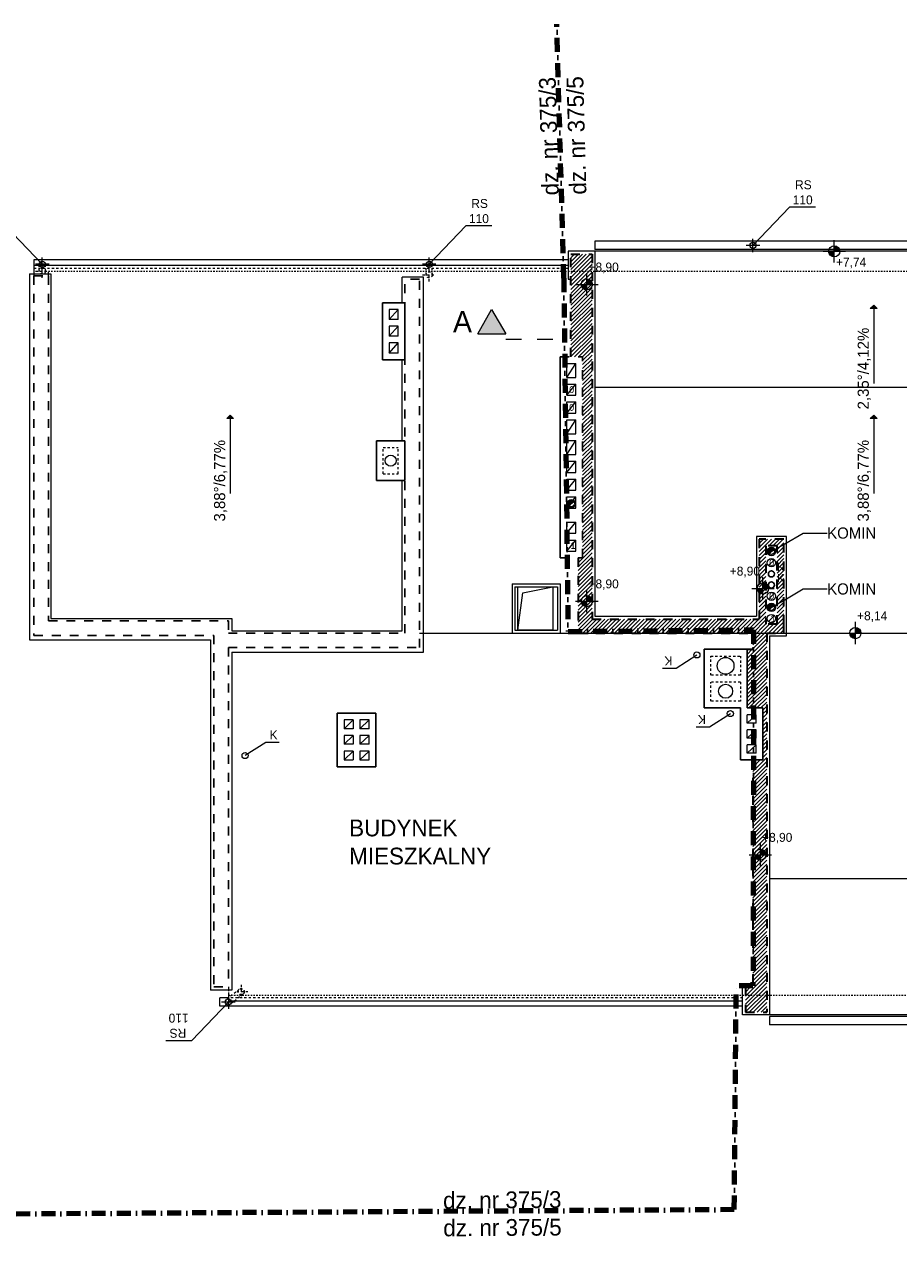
# Model space of a CAD drawing. Extents: x -220425 to -32551, y -64521 to 77206.
# Tile 54 of 59: x -200644 to -184994, y 55463 to 77206. Entities that reach past the tile are written whole.
import ezdxf

# ---------------------------------------------------------------- set-up
doc = ezdxf.new("R2010")
doc.units = 0
doc.header["$MEASUREMENT"] = 0
for name, pattern in [('Dashed', [564.444447, 282.222223, -282.222223]), ('Hidden Line', [50, 25, -25]), ('Hidden Line copy', [80, 40, -40]), ('Kreski i kropki', [450, 250, -100, 0, -100]), ('Przerywana', [320, 160, -160])]:
    doc.linetypes.add(name, pattern=pattern)
for name, color, linetype, lineweight in [('0_Nr_Pióra__21', 7, 'Continuous', 9), ('A-Opisy_Nr_Pióra__21', 7, 'Continuous', 9), ('ARCH dach_Nr_Pióra__46', 5, 'Continuous', 13), ('Arch IS_Nr_Pióra__52', 34, 'Continuous', 25), ('Arch kominy_Nr_Pióra__10', 134, 'Continuous', 18), ('Arch kominy_Nr_Pióra__21', 7, 'Continuous', 9), ('Arch rynny_Nr_Pióra__21', 7, 'Continuous', 9), ('arch wypelnienia_Nr_Pióra__21', 7, 'Continuous', 9), ('Arch ściany nośne_Nr_Pióra__30', 134, 'Continuous', 35), ('Arch ściany zewnętrzne_Nr_Pióra__46', 5, 'Continuous', 13), ('INWENT DACH_Nr_Pióra__5', 7, 'Continuous', 13), ('INWENT kanalizacja_Nr_Pióra__21', 7, 'Continuous', 9), ('INWENT KONST. DREWNIANA_Nr_Pióra__20', 1, 'Continuous', 100), ('INWENT OPISY_Nr_Pióra__21', 7, 'Continuous', 9), ('INWENT OPISY_Nr_Pióra__41', 7, 'Continuous', 15), ('INWENT OPISY_Nr_Pióra__52', 34, 'Continuous', 25), ('INWENT RURY SPUSTOWE_Nr_Pióra__21', 7, 'Continuous', 9), ('INWENT RZĘDNE_Nr_Pióra__21', 7, 'Continuous', 9), ('INWENT.ŚCIANY_Nr_Pióra__1', 7, 'Continuous', 25), ('INWENT.ŚCIANY_Nr_Pióra__21', 7, 'Continuous', 9), ('Istniejące kominy_Nr_Pióra__5', 7, 'Continuous', 13), ('Istniejące stropy_Nr_Pióra__5', 7, 'Continuous', 13)]:
    doc.layers.add(name, color=color, linetype=linetype, lineweight=lineweight)
for name, color, linetype, lineweight, true_color in [('Arch odwodniene_Nr_Pióra__25', 7, 'Continuous', 13, 0x40a5ff), ('arch wypelnienia_Nr_Pióra__102', 7, 'Continuous', 9, 0xcccccc), ('arch wypelnienia_Nr_Pióra__89', 7, 'Continuous', 20, 0x71cebe)]:
    doc.layers.add(name, color=color, linetype=linetype, lineweight=lineweight, true_color=true_color)
doc.layers.add('Drzwi ArchiCAD', color=7, linetype='Continuous')
doc.layers.add('INWENT RZĘDNE', color=7, linetype='Continuous')
doc.styles.add('GENERATED_STYLE_2', font='txt')
doc.styles.add('GENERATED_STYLE_3', font='txt')
doc.styles.add('GENERATED_STYLE_6', font='txt')

# ---------------------------------------------------------------- blocks, each defined once
blk = doc.blocks.new('ARROWHEAD_5')
at = {"color": 0, "linetype": 'Continuous', "lineweight": 0}
blk.add_line((0, 0), (-1, 0), dxfattribs=at)
blk.add_solid([(-1, 0.2679), (0, 0), (-1, -0.2679), (-1, 0.2679)], dxfattribs=at)
blk = doc.blocks.new('Koty wysokościowe_17', base_point=(-175372, 65660))
at = {"layer": 'INWENT OPISY_Nr_Pióra__21', "linetype": 'Continuous'}
for points in [[(-185442, 72180), (-185382, 72120), (-185502, 72120)], [(-196962, 70212), (-196902, 70152), (-197022, 70152)], [(-185442, 70212), (-185382, 70152), (-185502, 70152)]]:
    blk.add_hatch(color=252, dxfattribs=at).paths.add_polyline_path(points, flags=0)
at = {"layer": 'INWENT RZĘDNE_Nr_Pióra__21', "linetype": 'Continuous'}
for points in [[(-186148, 73145), (-186248, 73145), (-186240, 73107), (-186218, 73074), (-186186, 73052), (-186148, 73045)], [(-186148, 73145), (-186048, 73145), (-186055, 73183), (-186077, 73216), (-186109, 73237), (-186148, 73245)], [(-190576, 72554), (-190476, 72554), (-190484, 72593), (-190505, 72625), (-190538, 72647), (-190576, 72654)], [(-190576, 72554), (-190676, 72554), (-190669, 72516), (-190647, 72484), (-190614, 72462), (-190576, 72454)], [(-187424, 67114), (-187324, 67114), (-187332, 67152), (-187353, 67185), (-187386, 67206), (-187424, 67214)], [(-190576, 66886), (-190476, 66886), (-190484, 66925), (-190505, 66957), (-190538, 66979), (-190576, 66986)], [(-187424, 67114), (-187524, 67114), (-187516, 67076), (-187495, 67043), (-187462, 67022), (-187424, 67014)], [(-190576, 66886), (-190676, 66886), (-190669, 66848), (-190647, 66816), (-190614, 66794), (-190576, 66786)], [(-185769, 66315), (-185669, 66315), (-185677, 66353), (-185699, 66386), (-185731, 66407), (-185769, 66415)], [(-185769, 66315), (-185869, 66315), (-185862, 66277), (-185840, 66244), (-185808, 66222), (-185769, 66215)], [(-187469, 62351), (-187369, 62351), (-187377, 62389), (-187398, 62422), (-187431, 62443), (-187469, 62451)], [(-187469, 62351), (-187569, 62351), (-187561, 62313), (-187540, 62280), (-187507, 62259), (-187469, 62251)]]:
    blk.add_hatch(color=252, dxfattribs=at).paths.add_polyline_path(points, flags=0)
at = {"layer": 'A-Opisy_Nr_Pióra__21', "color": 252, "linetype": 'Continuous'}
for p, q in [((-187035, 67912), (-186702, 68104)), ((-186702, 68104), (-186274, 68105)), ((-187035, 66912), (-186702, 67104)), ((-186702, 67104), (-186274, 67105))]:
    blk.add_line(p, q, dxfattribs=at)
at = {"layer": 'arch wypelnienia_Nr_Pióra__102', "color": 252, "linetype": 'Continuous'}
for p, q in [((-190862, 73030), (-190797, 73095)), ((-190862, 72818), (-190585, 73095)), ((-190862, 72959), (-190727, 73095)), ((-190862, 72747), (-190515, 73095)), ((-190862, 72888), (-190656, 73095)), ((-190862, 72676), (-190482, 73056)), ((-190862, 72606), (-190482, 72986)), ((-190862, 72535), (-190482, 72915)), ((-190862, 72464), (-190482, 72844)), ((-190862, 72393), (-190482, 72773)), ((-190862, 72323), (-190482, 72703)), ((-190862, 72252), (-190482, 72632)), ((-190862, 72181), (-190482, 72561)), ((-190862, 72111), (-190482, 72491)), ((-190862, 72040), (-190482, 72420)), ((-190862, 71969), (-190482, 72349)), ((-190862, 71898), (-190482, 72278)), ((-190862, 71828), (-190482, 72208)), ((-190862, 71757), (-190482, 72137)), ((-190862, 71686), (-190482, 72066)), ((-190862, 71616), (-190482, 71996)), ((-190862, 71545), (-190482, 71925)), ((-190862, 71474), (-190482, 71854)), ((-190862, 71404), (-190482, 71784)), ((-190862, 71333), (-190482, 71713)), ((-190862, 71262), (-190482, 71642)), ((-190794, 71260), (-190482, 71571)), ((-190723, 71260), (-190482, 71501)), ((-190653, 71260), (-190482, 71430)), ((-190652, 71189), (-190482, 71359)), ((-190652, 71119), (-190482, 71289)), ((-190652, 71048), (-190482, 71218)), ((-190652, 70977), (-190482, 71147)), ((-190652, 70906), (-190482, 71076)), ((-190652, 70836), (-190482, 71006)), ((-190652, 70765), (-190482, 70935)), ((-190652, 70694), (-190482, 70864)), ((-190652, 70624), (-190482, 70794)), ((-190652, 70553), (-190482, 70723)), ((-190652, 70482), (-190482, 70652)), ((-190652, 70411), (-190482, 70581)), ((-190652, 70341), (-190482, 70511)), ((-190652, 70270), (-190482, 70440)), ((-190652, 70199), (-190482, 70369)), ((-190652, 70129), (-190482, 70299)), ((-190652, 70058), (-190482, 70228)), ((-190652, 69987), (-190482, 70157)), ((-190652, 69916), (-190482, 70086)), ((-190652, 69846), (-190482, 70016)), ((-190652, 69775), (-190482, 69945)), ((-190652, 69704), (-190482, 69874)), ((-190652, 69634), (-190482, 69804)), ((-190652, 69563), (-190482, 69733)), ((-190652, 69492), (-190482, 69662)), ((-190652, 69421), (-190482, 69591)), ((-190652, 69351), (-190482, 69521)), ((-190652, 69280), (-190482, 69450)), ((-190652, 69209), (-190482, 69379)), ((-190652, 69139), (-190482, 69309)), ((-190652, 69068), (-190482, 69238)), ((-190652, 68997), (-190482, 69167)), ((-190652, 68927), (-190482, 69097)), ((-190652, 68856), (-190482, 69026)), ((-190652, 68785), (-190482, 68955)), ((-190652, 68714), (-190482, 68884)), ((-190652, 68644), (-190482, 68814)), ((-190652, 68573), (-190482, 68743)), ((-190652, 68502), (-190482, 68672)), ((-190652, 68432), (-190482, 68602)), ((-190652, 68361), (-190482, 68531)), ((-190652, 68290), (-190482, 68460)), ((-190652, 68219), (-190482, 68389)), ((-190652, 68149), (-190482, 68319)), ((-190652, 68078), (-190482, 68248)), ((-190652, 68007), (-190482, 68177)), ((-190652, 67937), (-190482, 68107)), ((-190652, 67866), (-190482, 68036)), ((-190652, 67795), (-190482, 67965)), ((-190652, 67724), (-190482, 67894)), ((-187492, 67844), (-187341, 67995)), ((-187492, 67773), (-187271, 67995)), ((-187492, 67985), (-187483, 67995)), ((-187492, 67915), (-187412, 67995)), ((-187320, 67875), (-187200, 67995)), ((-187249, 67875), (-187129, 67995)), ((-187179, 67875), (-187059, 67995)), ((-187172, 67810), (-187052, 67930)), ((-187172, 67740), (-187052, 67860)), ((-190732, 67574), (-190482, 67824)), ((-190732, 67503), (-190482, 67753)), ((-190732, 67432), (-190482, 67682)), ((-190732, 67644), (-190717, 67660)), ((-187492, 67702), (-187372, 67822)), ((-187492, 67632), (-187372, 67752)), ((-187492, 67561), (-187372, 67681)), ((-187172, 67669), (-187052, 67789)), ((-187172, 67598), (-187052, 67718)), ((-187172, 67527), (-187052, 67647)), ((-190732, 67362), (-190482, 67612)), ((-190732, 67291), (-190482, 67541)), ((-190732, 67220), (-190482, 67470)), ((-187492, 67490), (-187372, 67610)), ((-187492, 67420), (-187372, 67540)), ((-187492, 67349), (-187372, 67469)), ((-187172, 67457), (-187052, 67577)), ((-187172, 67386), (-187052, 67506)), ((-187172, 67315), (-187052, 67435)), ((-190732, 67149), (-190482, 67399)), ((-190732, 67079), (-190482, 67329)), ((-190732, 67008), (-190482, 67258)), ((-190732, 66937), (-190482, 67187)), ((-187492, 67278), (-187372, 67398)), ((-187492, 67207), (-187372, 67327)), ((-187492, 67137), (-187372, 67257)), ((-187172, 67245), (-187052, 67365)), ((-187172, 67174), (-187052, 67294)), ((-187172, 67103), (-187052, 67223)), ((-190732, 66867), (-190482, 67117)), ((-190732, 66796), (-190482, 67046)), ((-190732, 66725), (-190482, 66975)), ((-187492, 67066), (-187372, 67186)), ((-187492, 66995), (-187372, 67115)), ((-187492, 66925), (-187372, 67045)), ((-187492, 66854), (-187372, 66974)), ((-187172, 67033), (-187052, 67153)), ((-187172, 66962), (-187052, 67082)), ((-187172, 66891), (-187052, 67011)), ((-190732, 66654), (-190482, 66904)), ((-190732, 66584), (-190482, 66834)), ((-190732, 66513), (-190482, 66763)), ((-187492, 66783), (-187372, 66903)), ((-187492, 66713), (-187372, 66833)), ((-187492, 66642), (-187372, 66762)), ((-187172, 66820), (-187052, 66940)), ((-187172, 66750), (-187052, 66870)), ((-187172, 66679), (-187052, 66799)), ((-190732, 66442), (-190482, 66692)), ((-190732, 66372), (-190482, 66622)), ((-190718, 66315), (-190468, 66565)), ((-190648, 66315), (-190398, 66565)), ((-190577, 66315), (-190327, 66565)), ((-190506, 66315), (-190256, 66565)), ((-190436, 66315), (-190186, 66565)), ((-190365, 66315), (-190115, 66565)), ((-190294, 66315), (-190044, 66565)), ((-190223, 66315), (-189973, 66565)), ((-190153, 66315), (-189903, 66565)), ((-190082, 66315), (-189832, 66565)), ((-190011, 66315), (-189761, 66565)), ((-189941, 66315), (-189691, 66565)), ((-189870, 66315), (-189620, 66565)), ((-189799, 66315), (-189549, 66565)), ((-189729, 66315), (-189479, 66565)), ((-189658, 66315), (-189408, 66565)), ((-189587, 66315), (-189337, 66565)), ((-189516, 66315), (-189266, 66565)), ((-189446, 66315), (-189196, 66565)), ((-189375, 66315), (-189125, 66565)), ((-189304, 66315), (-189054, 66565)), ((-189234, 66315), (-188984, 66565)), ((-189163, 66315), (-188913, 66565)), ((-189092, 66315), (-188842, 66565)), ((-189021, 66315), (-188771, 66565)), ((-188951, 66315), (-188701, 66565)), ((-188880, 66315), (-188630, 66565)), ((-188809, 66315), (-188559, 66565)), ((-188739, 66315), (-188489, 66565)), ((-188668, 66315), (-188418, 66565)), ((-188597, 66315), (-188347, 66565)), ((-188526, 66315), (-188276, 66565)), ((-188456, 66315), (-188206, 66565)), ((-188385, 66315), (-188135, 66565)), ((-188314, 66315), (-188064, 66565)), ((-188244, 66315), (-187994, 66565)), ((-188173, 66315), (-187923, 66565)), ((-188102, 66315), (-187852, 66565)), ((-188031, 66315), (-187781, 66565)), ((-187961, 66315), (-187711, 66565)), ((-187890, 66315), (-187640, 66565)), ((-187819, 66315), (-187569, 66565)), ((-187749, 66315), (-187499, 66565)), ((-187678, 66315), (-187372, 66620)), ((-187607, 66315), (-187372, 66550)), ((-187492, 66571), (-187372, 66691)), ((-187324, 66315), (-187052, 66587)), ((-187172, 66608), (-187052, 66728)), ((-187172, 66538), (-187052, 66658)), ((-187607, 66244), (-187372, 66479)), ((-187607, 66173), (-187306, 66475)), ((-187607, 66103), (-187235, 66475)), ((-187254, 66315), (-187052, 66516)), ((-187183, 66315), (-187052, 66445)), ((-187112, 66315), (-187052, 66375)), ((-187707, 65861), (-187357, 66211)), ((-187707, 65790), (-187357, 66140)), ((-187607, 66032), (-187357, 66282)), ((-187707, 65720), (-187357, 66070)), ((-187707, 66003), (-187685, 66025)), ((-187707, 65932), (-187614, 66025)), ((-187707, 65649), (-187357, 65999)), ((-187707, 65578), (-187357, 65928)), ((-187707, 65508), (-187357, 65858)), ((-187707, 65437), (-187357, 65787)), ((-187707, 65366), (-187357, 65716)), ((-187707, 65295), (-187357, 65645)), ((-187707, 65225), (-187357, 65575)), ((-187707, 65154), (-187357, 65504)), ((-187707, 65083), (-187357, 65433)), ((-187707, 65013), (-187357, 65363)), ((-187674, 64975), (-187357, 65292)), ((-187604, 64975), (-187357, 65221)), ((-187533, 64975), (-187357, 65150)), ((-187462, 64975), (-187357, 65080)), ((-187427, 64939), (-187357, 65009)), ((-187427, 64868), (-187357, 64938)), ((-187427, 64798), (-187357, 64868)), ((-187427, 64727), (-187357, 64797)), ((-187427, 64656), (-187357, 64726)), ((-187427, 64585), (-187357, 64655)), ((-187427, 64515), (-187357, 64585)), ((-187427, 64444), (-187357, 64514)), ((-187427, 64373), (-187357, 64443)), ((-187427, 64303), (-187357, 64373)), ((-187427, 64232), (-187357, 64302)), ((-187427, 64161), (-187357, 64231)), ((-187427, 64091), (-187357, 64161)), ((-187607, 63840), (-187357, 64090)), ((-187607, 63981), (-187544, 64045)), ((-187607, 63911), (-187473, 64045)), ((-187607, 63769), (-187357, 64019)), ((-187607, 63698), (-187357, 63948)), ((-187607, 63628), (-187357, 63878)), ((-187607, 63557), (-187357, 63807)), ((-187607, 63486), (-187357, 63736)), ((-187607, 63416), (-187357, 63666)), ((-187607, 63345), (-187357, 63595)), ((-187607, 63274), (-187357, 63524)), ((-187607, 63203), (-187357, 63453)), ((-187607, 63133), (-187357, 63383)), ((-187607, 63062), (-187357, 63312)), ((-187607, 62991), (-187357, 63241)), ((-187607, 62921), (-187357, 63171)), ((-187607, 62850), (-187357, 63100)), ((-187607, 62779), (-187357, 63029)), ((-187607, 62708), (-187357, 62958)), ((-187607, 62638), (-187357, 62888)), ((-187607, 62567), (-187357, 62817)), ((-187607, 62496), (-187357, 62746)), ((-187607, 62426), (-187357, 62676)), ((-187607, 62355), (-187357, 62605)), ((-187607, 62284), (-187357, 62534)), ((-187607, 62213), (-187357, 62463)), ((-187607, 62143), (-187357, 62393)), ((-187607, 62072), (-187357, 62322)), ((-187607, 62001), (-187357, 62251)), ((-187607, 61931), (-187357, 62181)), ((-187607, 61860), (-187357, 62110)), ((-187607, 61789), (-187357, 62039)), ((-187607, 61718), (-187357, 61968)), ((-187607, 61648), (-187357, 61898)), ((-187607, 61577), (-187357, 61827)), ((-187607, 61506), (-187357, 61756)), ((-187607, 61436), (-187357, 61686)), ((-187607, 61365), (-187357, 61615)), ((-187607, 61294), (-187357, 61544)), ((-187607, 61223), (-187357, 61473)), ((-187607, 61153), (-187357, 61403)), ((-187607, 61082), (-187357, 61332)), ((-187607, 61011), (-187357, 61261)), ((-187607, 60941), (-187357, 61191)), ((-187607, 60870), (-187357, 61120)), ((-187607, 60799), (-187357, 61049)), ((-187607, 60729), (-187357, 60979)), ((-187607, 60658), (-187357, 60908)), ((-187607, 60587), (-187357, 60837)), ((-187607, 60516), (-187357, 60766)), ((-187607, 60446), (-187357, 60696)), ((-187607, 60375), (-187357, 60625)), ((-187607, 60304), (-187357, 60554)), ((-187607, 60234), (-187357, 60484)), ((-187607, 60163), (-187357, 60413)), ((-187607, 60092), (-187357, 60342)), ((-187607, 60021), (-187357, 60271)), ((-187737, 59821), (-187357, 60201)), ((-187737, 59750), (-187357, 60130)), ((-187737, 59679), (-187357, 60059)), ((-187737, 59609), (-187357, 59989)), ((-187737, 59962), (-187715, 59985)), ((-187737, 59891), (-187644, 59985)), ((-187737, 59538), (-187357, 59918)), ((-187670, 59535), (-187357, 59847)), ((-187599, 59535), (-187357, 59776)), ((-187528, 59535), (-187357, 59706)), ((-187458, 59535), (-187357, 59635)), ((-187387, 59535), (-187357, 59564))]:
    blk.add_line(p, q, dxfattribs=at)
at = {"layer": 'arch wypelnienia_Nr_Pióra__21', "color": 252, "linetype": 'Continuous'}
for p, q in [((-190891, 68591), (-190813, 68669)), ((-187311, 67736), (-187233, 67814)), ((-187311, 66736), (-187233, 66814))]:
    blk.add_line(p, q, dxfattribs=at)
for centre, start, end in [((-190852, 68630), 45, 180), ((-190852, 68630), 180, 225), ((-187272, 67775), 45, 180), ((-187272, 67775), 180, 225), ((-187272, 66775), 45, 180), ((-187272, 66775), 180, 225)]:
    blk.add_arc(centre, 55, start, end, dxfattribs=at)
at = {"layer": 'arch wypelnienia_Nr_Pióra__89', "color": 252, "linetype": 'Continuous'}
for points in [[(-190903, 68609), (-190907, 68630), (-190903, 68647)], [(-190901, 68606), (-190903, 68647), (-190901, 68655)], [(-190903, 68609), (-190903, 68647), (-190901, 68606)], [(-190891, 68591), (-190901, 68655), (-190891, 68667)], [(-190901, 68606), (-190901, 68655), (-190891, 68591)], [(-190885, 68598), (-190891, 68667), (-190885, 68674)], [(-190891, 68591), (-190891, 68667), (-190885, 68598)], [(-190861, 68621), (-190885, 68674), (-190861, 68684)], [(-190885, 68598), (-190885, 68674), (-190861, 68621)], [(-190835, 68647), (-190861, 68684), (-190835, 68682)], [(-190861, 68621), (-190861, 68684), (-190835, 68647)], [(-190835, 68647), (-190835, 68682), (-190813, 68669)], [(-187323, 67754), (-187327, 67775), (-187323, 67792)], [(-187321, 67751), (-187323, 67792), (-187321, 67800)], [(-187323, 67754), (-187323, 67792), (-187321, 67751)], [(-187311, 67736), (-187321, 67800), (-187311, 67812)], [(-187321, 67751), (-187321, 67800), (-187311, 67736)], [(-187305, 67743), (-187311, 67812), (-187305, 67819)], [(-187311, 67736), (-187311, 67812), (-187305, 67743)], [(-187281, 67766), (-187305, 67819), (-187281, 67829)], [(-187305, 67743), (-187305, 67819), (-187281, 67766)], [(-187281, 67766), (-187281, 67829), (-187255, 67792)], [(-187255, 67792), (-187281, 67829), (-187255, 67827)], [(-187255, 67792), (-187255, 67827), (-187233, 67814)], [(-187323, 66754), (-187327, 66775), (-187323, 66792)], [(-187321, 66751), (-187323, 66792), (-187321, 66800)], [(-187323, 66754), (-187323, 66792), (-187321, 66751)], [(-187311, 66736), (-187321, 66800), (-187311, 66812)], [(-187321, 66751), (-187321, 66800), (-187311, 66736)], [(-187305, 66743), (-187311, 66812), (-187305, 66819)], [(-187311, 66736), (-187311, 66812), (-187305, 66743)], [(-187281, 66766), (-187305, 66819), (-187281, 66829)], [(-187305, 66743), (-187305, 66819), (-187281, 66766)], [(-187255, 66792), (-187281, 66829), (-187255, 66827)], [(-187281, 66766), (-187281, 66829), (-187255, 66792)], [(-187255, 66792), (-187255, 66827), (-187233, 66814)]]:
    blk.add_solid(points, dxfattribs=at)
at = {"layer": 'INWENT KONST. DREWNIANA_Nr_Pióra__20', "color": 252, "linetype": 'Kreski i kropki'}
for p, q in [((-190989, 72664), (-191112, 77206)), ((-190989, 72664), (-190912, 66343)), ((-190912, 66343), (-187590, 66372)), ((-187590, 66372), (-187602, 60007)), ((-187936, 56001), (-187902, 60005)), ((-187602, 60007), (-187902, 60005))]:
    blk.add_line(p, q, dxfattribs=at)
at = {"layer": 'INWENT OPISY_Nr_Pióra__21', "color": 252, "linetype": 'Continuous'}
for p, q in [((-185442, 72180), (-185502, 72120)), ((-185382, 72120), (-185502, 72120)), ((-185442, 72180), (-185382, 72120)), ((-185442, 72120), (-185442, 70783)), ((-196962, 70212), (-197022, 70152)), ((-196902, 70152), (-197022, 70152)), ((-196962, 70212), (-196902, 70152)), ((-196962, 70152), (-196962, 68815)), ((-185442, 70212), (-185502, 70152)), ((-185382, 70152), (-185502, 70152)), ((-185442, 70212), (-185382, 70152)), ((-185442, 70152), (-185442, 68815))]:
    blk.add_line(p, q, dxfattribs=at)
for points in [[(-192282, 71670), (-192527, 71670), (-192282, 72106)], [(-192282, 71670), (-192282, 72106), (-192027, 71670)]]:
    blk.add_solid(points, dxfattribs=at)
at = {"layer": 'INWENT RZĘDNE_Nr_Pióra__21', "color": 252, "linetype": 'Continuous'}
for p, q in [((-186148, 72945), (-186148, 73345)), ((-186348, 73145), (-185948, 73145)), ((-190576, 72354), (-190576, 72754)), ((-190776, 72554), (-190376, 72554)), ((-187424, 66914), (-187424, 67314)), ((-190576, 66686), (-190576, 67086)), ((-187624, 67114), (-187224, 67114)), ((-190776, 66886), (-190376, 66886)), ((-185769, 66115), (-185769, 66515)), ((-185969, 66315), (-185569, 66315)), ((-187469, 62151), (-187469, 62551)), ((-187669, 62351), (-187269, 62351))]:
    blk.add_line(p, q, dxfattribs=at)
for centre in [(-186148, 73145), (-190576, 72554), (-187424, 67114), (-190576, 66886), (-185769, 66315), (-187469, 62351)]:
    blk.add_circle(centre, 100, dxfattribs=at)
at = {"layer": 'A-Opisy_Nr_Pióra__21', "color": 252, "linetype": 'Continuous', "xscale": 273.6, "yscale": 273.6, "zscale": 273.6, "rotation": 209.9999999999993}
for p in [(-187272, 67775), (-187272, 66775)]:
    blk.add_blockref('ARROWHEAD_5', p, dxfattribs=at)
at = {"layer": '0_Nr_Pióra__21', "color": 252, "linetype": 'Continuous', "style": 'GENERATED_STYLE_2'}
for s, p in [('2,35°/4,12%', (-185529, 70317)), ('3,88°/6,77%', (-197049, 68311)), ('3,88°/6,77%', (-185529, 68311))]:
    blk.add_text(s, height=200, rotation=90, dxfattribs=at).set_placement(p)
at = {"layer": 'A-Opisy_Nr_Pióra__21', "color": 252, "linetype": 'Continuous', "style": 'GENERATED_STYLE_3'}
for p in [(-186274, 68005), (-186274, 67005)]:
    blk.add_text('KOMIN', height=200, dxfattribs=at).set_placement(p)
at = {"layer": 'Arch kominy_Nr_Pióra__10', "color": 252, "linetype": 'Continuous', "style": 'GENERATED_STYLE_6'}
for s, p in [('0', (-190892, 70612)), ('0', (-190892, 70292)), ('1', (-190867, 67822)), ('0', (-187312, 67517)), ('0', (-187312, 66917)), ('1', (-187287, 66517))]:
    blk.add_text(s, height=120, dxfattribs=at).set_placement(p)
at = {"layer": 'Arch rynny_Nr_Pióra__21', "color": 252, "linetype": 'Continuous', "style": 'GENERATED_STYLE_6'}
for s, p in [('RS', (-186849, 74256)), ('110', (-186891, 73985))]:
    blk.add_text(s, height=160, dxfattribs=at).set_placement(p)
at = {"layer": 'INWENT kanalizacja_Nr_Pióra__21', "color": 252, "linetype": 'Continuous', "style": 'GENERATED_STYLE_6'}
for p in [(-189046, 65900), (-188446, 64850)]:
    blk.add_text('K', height=160, rotation=180, dxfattribs=at).set_placement(p)
blk.add_text('K', height=160, dxfattribs=at).set_placement((-196254, 64414))
at = {"layer": 'INWENT OPISY_Nr_Pióra__21', "color": 252, "linetype": 'Continuous', "style": 'GENERATED_STYLE_6'}
for s, rotation, p in [('dz. nr 375/3', 91.5569, (-191077, 74149)), ('dz. nr 375/5', 91.5569, (-190583, 74163)), ('dz. nr 375/3', 0.4183, (-193148, 56017)), ('dz. nr 375/5', 0.4183, (-193144, 55523))]:
    blk.add_text(s, height=300, rotation=rotation, dxfattribs=at).set_placement(p)
for s, height, p in [('A', 380, (-192971, 71697)), ('BUDYNEK', 300, (-194830, 62679)), ('MIESZKALNY', 300, (-194830, 62176))]:
    blk.add_text(s, height=height, dxfattribs=at).set_placement(p)
at = {"layer": 'INWENT OPISY_Nr_Pióra__52', "color": 252, "linetype": 'Continuous', "style": 'GENERATED_STYLE_6'}
for p in [(-187172, 67425), (-187172, 67225)]:
    blk.add_text('K', height=150, dxfattribs=at).set_placement(p)
at = {"layer": 'INWENT RURY SPUSTOWE_Nr_Pióra__21', "color": 252, "linetype": 'Continuous', "style": 'GENERATED_STYLE_6'}
for s, p in [('RS', (-192644, 73921)), ('110', (-192686, 73650))]:
    blk.add_text(s, height=160, dxfattribs=at).set_placement(p)
for s, p in [('110', (-197704, 59507)), ('RS', (-197746, 59236))]:
    blk.add_text(s, height=160, rotation=180, dxfattribs=at).set_placement(p)
at = {"layer": 'INWENT RZĘDNE_Nr_Pióra__21', "color": 252, "char_height": 160, "attachment_point": 7, "style": 'GENERATED_STYLE_2'}
for s, insert in [('{+8,90}', (-190546, 72754)), ('{+7,74}', (-186117, 72842)), ('{+8,90}', (-188018, 67314)), ('{+8,90}', (-190546, 67086)), ('{+8,14}', (-185739, 66515)), ('{+8,90}', (-187439, 62551))]:
    blk.add_mtext(s, dxfattribs=dict(at, insert=insert))
blk = doc.blocks.new('p2')
at = {"layer": 'ARCH dach_Nr_Pióra__46', "color": 252, "linetype": 'Continuous'}
for p, q in [((-164052, 73145), (-190432, 73145)), ((-168317, 70708), (-190432, 70708)), ((-187307, 61922), (-164052, 61922)), ((-164052, 59485), (-187307, 59485))]:
    blk.add_line(p, q, dxfattribs=at)
at = {"layer": 'Arch IS_Nr_Pióra__52', "color": 252, "linetype": 'Continuous'}
for centre in [(-187272, 67375), (-187272, 67175)]:
    blk.add_circle(centre, 55, dxfattribs=at)
at = {"layer": 'Arch kominy_Nr_Pióra__21', "color": 252, "linetype": 'Continuous'}
for p, q in [((-190799, 68683), (-190905, 68577)), ((-187219, 67828), (-187325, 67722)), ((-187325, 67522), (-187219, 67628)), ((-187219, 67028), (-187325, 66922)), ((-187219, 66828), (-187325, 66722)), ((-187325, 66522), (-187219, 66628))]:
    blk.add_line(p, q, dxfattribs=at)
for centre, radius in [((-190852, 68630), 75), ((-190852, 68630), 55), ((-187272, 67775), 75), ((-187272, 67575), 75), ((-187272, 67775), 55), ((-187272, 66975), 75), ((-187272, 66775), 75), ((-187272, 66775), 55), ((-187272, 66575), 75)]:
    blk.add_circle(centre, radius, dxfattribs=at)
at = {"layer": 'Arch odwodniene_Nr_Pióra__25', "color": 252, "linetype": 'Continuous'}
for p, q in [((-190432, 73325), (-190432, 73175)), ((-164052, 73325), (-190432, 73325)), ((-164052, 73175), (-190432, 73175)), ((-187307, 59455), (-187307, 59305)), ((-164052, 59455), (-187307, 59455)), ((-164052, 59305), (-187307, 59305))]:
    blk.add_line(p, q, dxfattribs=at)
at = {"layer": 'Arch rynny_Nr_Pióra__21', "color": 252, "linetype": 'Continuous'}
for p, q in [((-186947, 73936), (-187602, 73250)), ((-186484, 73936), (-186947, 73936)), ((-187602, 73130), (-187602, 73370)), ((-187482, 73250), (-187722, 73250))]:
    blk.add_line(p, q, dxfattribs=at)
blk.add_circle((-187602, 73250), 55, dxfattribs=at)
at = {"layer": 'Arch ściany nośne_Nr_Pióra__30', "color": 252, "linetype": 'Przerywana'}
for p, q in [((-190862, 73095), (-190482, 73095)), ((-190862, 71260), (-190862, 73095)), ((-190482, 73095), (-190482, 66565)), ((-187492, 67995), (-187492, 66565)), ((-187052, 67995), (-187492, 67995)), ((-187372, 67875), (-187372, 66475)), ((-187172, 67875), (-187372, 67875)), ((-187172, 66475), (-187172, 67875)), ((-187052, 66475), (-187052, 67995)), ((-190732, 67660), (-190732, 66315)), ((-190482, 66565), (-187492, 66565)), ((-187607, 66375), (-187607, 66025)), ((-187172, 66475), (-187372, 66475)), ((-187052, 66315), (-187052, 66475)), ((-190732, 66315), (-187607, 66315)), ((-187357, 66315), (-187052, 66315)), ((-187357, 66315), (-187357, 59535)), ((-187707, 66025), (-187607, 66025)), ((-187607, 64045), (-187607, 59985)), ((-187737, 59985), (-187737, 59535)), ((-187607, 59985), (-187737, 59985)), ((-187737, 59535), (-187357, 59535))]:
    blk.add_line(p, q, dxfattribs=at)
at = {"layer": 'Arch ściany zewnętrzne_Nr_Pióra__46', "color": 252, "linetype": 'Continuous'}
for p, q in [((-190912, 73145), (-190912, 72645)), ((-190432, 73145), (-190912, 73145)), ((-190432, 73145), (-190432, 66615)), ((-190912, 72645), (-190862, 72645)), ((-187002, 68045), (-187542, 68045)), ((-187542, 68045), (-187542, 66615)), ((-187002, 66265), (-187002, 68045)), ((-190432, 66615), (-187542, 66615)), ((-187307, 66265), (-187307, 59485)), ((-187307, 66265), (-187002, 66265)), ((-187787, 59985), (-187737, 59985)), ((-187787, 59485), (-187787, 59985)), ((-187307, 59485), (-187787, 59485))]:
    blk.add_line(p, q, dxfattribs=at)
at = {"layer": 'INWENT DACH_Nr_Pióra__5', "color": 252, "linetype": 'Continuous'}
for p, q in [((-200472, 72895), (-200472, 72705)), ((-200472, 72895), (-190912, 72895)), ((-191912, 67195), (-191912, 66315)), ((-191912, 67195), (-191052, 67195)), ((-191052, 67195), (-191052, 66315)), ((-191862, 67145), (-191862, 66365)), ((-191862, 67145), (-191102, 67145)), ((-191102, 67145), (-191102, 66365)), ((-191862, 66365), (-191102, 66365)), ((-193572, 66315), (-181662, 66315)), ((-191912, 66315), (-191052, 66315)), ((-196992, 59735), (-187787, 59735))]:
    blk.add_line(p, q, dxfattribs=at)
at = {"layer": 'INWENT DACH_Nr_Pióra__5', "color": 252, "linetype": 'Hidden Line'}
for p, q in [((-200212, 72705), (-200212, 72790)), ((-200212, 72790), (-163802, 72790)), ((-196992, 59985), (-196992, 59840)), ((-196992, 59840), (-163802, 59840))]:
    blk.add_line(p, q, dxfattribs=at)
at = {"layer": 'INWENT kanalizacja_Nr_Pióra__21', "color": 252, "linetype": 'Continuous'}
for p, q in [((-188979, 65690), (-188607, 65925)), ((-189219, 65690), (-188979, 65690)), ((-188379, 64640), (-188007, 64875)), ((-188619, 64640), (-188379, 64640)), ((-196320, 64360), (-196692, 64125)), ((-196080, 64360), (-196320, 64360))]:
    blk.add_line(p, q, dxfattribs=at)
for centre in [(-188607, 65925), (-188007, 64875), (-196692, 64125)]:
    blk.add_circle(centre, 55, dxfattribs=at)
at = {"layer": 'INWENT KONST. DREWNIANA_Nr_Pióra__20', "color": 252, "linetype": 'Kreski i kropki', "flags": 128}
blk.add_lwpolyline([(-187936, 56001), (-213027, 55846)], dxfattribs=at)
at = {"layer": 'INWENT OPISY_Nr_Pióra__41', "color": 252, "linetype": 'Continuous'}
for p, q in [((-192527, 71670), (-192282, 72106)), ((-192282, 72106), (-192027, 71670)), ((-192527, 71670), (-192027, 71670))]:
    blk.add_line(p, q, dxfattribs=at)
at = {"layer": 'INWENT OPISY_Nr_Pióra__41', "color": 252, "linetype": 'Dashed'}
blk.add_line((-191182, 71570), (-192282, 71570), dxfattribs=at)
at = {"layer": 'INWENT RURY SPUSTOWE_Nr_Pióra__21', "color": 252, "linetype": 'Continuous'}
for p, q in [((-200978, 73601), (-200322, 72915)), ((-192742, 73601), (-193397, 72915)), ((-192279, 73601), (-192742, 73601)), ((-190912, 72990), (-200472, 72990)), ((-200472, 72990), (-200472, 72840)), ((-200202, 72915), (-200442, 72915)), ((-200322, 72795), (-200322, 73035)), ((-193277, 72915), (-193517, 72915)), ((-193397, 72795), (-193397, 73035)), ((-196992, 59835), (-196992, 59595)), ((-197648, 59028), (-196992, 59715)), ((-196992, 59790), (-197142, 59790)), ((-197142, 59640), (-197142, 59790)), ((-187787, 59640), (-197142, 59640)), ((-196872, 59715), (-197112, 59715)), ((-198110, 59028), (-197648, 59028))]:
    blk.add_line(p, q, dxfattribs=at)
at = {"layer": 'INWENT RURY SPUSTOWE_Nr_Pióra__21', "color": 252, "linetype": 'Hidden Line copy'}
for p, q in [((-200377, 72790), (-200377, 72915)), ((-200322, 72670), (-200322, 72910)), ((-200267, 72790), (-200267, 72915)), ((-193452, 72725), (-193452, 72915)), ((-193397, 72605), (-193397, 72845)), ((-193342, 72725), (-193342, 72915)), ((-190912, 72840), (-200472, 72840)), ((-200442, 72790), (-200202, 72790)), ((-193517, 72725), (-193277, 72725)), ((-196762, 60020), (-196762, 59780)), ((-196797, 59943), (-197027, 59758)), ((-196992, 59960), (-196992, 59720)), ((-196728, 59857), (-196958, 59672)), ((-196642, 59900), (-196882, 59900)), ((-187787, 59790), (-196992, 59790))]:
    blk.add_line(p, q, dxfattribs=at)
at = {"layer": 'INWENT RURY SPUSTOWE_Nr_Pióra__21', "color": 252, "linetype": 'Continuous'}
for centre in [(-200322, 72915), (-193397, 72915), (-196992, 59715)]:
    blk.add_circle(centre, 55, dxfattribs=at)
at = {"layer": 'INWENT RURY SPUSTOWE_Nr_Pióra__21', "color": 252, "linetype": 'Hidden Line copy'}
for centre in [(-200322, 72790), (-193397, 72725), (-196762, 59900)]:
    blk.add_circle(centre, 55, dxfattribs=at)
at = {"layer": 'INWENT.ŚCIANY_Nr_Pióra__1', "color": 252, "linetype": 'Przerywana'}
for p, q in [((-200472, 72705), (-200212, 72705)), ((-200472, 72705), (-200472, 66275)), ((-200212, 72705), (-200212, 66535)), ((-193572, 72645), (-193832, 72645)), ((-193832, 66315), (-193832, 72645)), ((-193572, 66055), (-193572, 72645)), ((-191052, 71260), (-190652, 71260)), ((-190652, 67660), (-190652, 71260)), ((-191052, 67660), (-190652, 67660)), ((-200212, 66535), (-196992, 66535)), ((-196992, 66535), (-196992, 66315)), ((-200472, 66275), (-197252, 66275)), ((-197252, 66275), (-197252, 59985)), ((-196992, 66315), (-193832, 66315)), ((-196992, 66055), (-196992, 59985)), ((-196992, 66055), (-193572, 66055)), ((-197252, 59985), (-196992, 59985))]:
    blk.add_line(p, q, dxfattribs=at)
at = {"layer": 'INWENT.ŚCIANY_Nr_Pióra__1', "color": 252, "linetype": 'Continuous'}
for p, q in [((-194232, 72225), (-194232, 71205)), ((-194232, 72225), (-193832, 72225)), ((-193832, 71205), (-193832, 72225)), ((-194232, 71205), (-193832, 71205)), ((-191052, 67660), (-191052, 71260)), ((-194342, 69045), (-194342, 69755)), ((-194342, 69755), (-193832, 69755)), ((-193832, 69045), (-193832, 69755)), ((-194342, 69045), (-193832, 69045)), ((-188477, 66025), (-187707, 66025)), ((-188477, 64975), (-188477, 66025)), ((-187707, 66025), (-187707, 64975)), ((-195042, 64885), (-195042, 63925)), ((-194352, 64885), (-195042, 64885)), ((-194352, 63925), (-194352, 64885)), ((-187827, 64975), (-188477, 64975)), ((-187827, 64045), (-187827, 64975)), ((-187427, 64975), (-187707, 64975)), ((-187427, 64045), (-187427, 64975)), ((-187427, 64045), (-187827, 64045)), ((-195042, 63925), (-194352, 63925))]:
    blk.add_line(p, q, dxfattribs=at)
at = {"layer": 'INWENT.ŚCIANY_Nr_Pióra__21', "color": 252, "linetype": 'Continuous'}
for p, q in [((-200552, 72745), (-200172, 72745)), ((-200552, 72745), (-200552, 66195)), ((-200172, 72745), (-200172, 66575)), ((-193882, 72225), (-193882, 72685)), ((-193502, 72685), (-193882, 72685)), ((-193502, 65975), (-193502, 72685)), ((-193882, 69755), (-193882, 71205)), ((-193882, 66355), (-193882, 69045)), ((-200172, 66575), (-196932, 66575)), ((-196932, 66575), (-196932, 66355)), ((-196932, 66355), (-193882, 66355)), ((-200552, 66195), (-197312, 66195)), ((-197312, 66195), (-197312, 59925)), ((-196932, 65975), (-196932, 59925)), ((-196932, 65975), (-193502, 65975)), ((-196932, 59925), (-197312, 59925))]:
    blk.add_line(p, q, dxfattribs=at)
at = {"layer": 'Istniejące kominy_Nr_Pióra__5', "color": 252, "linetype": 'Continuous'}
for p, q in [((-194112, 71925), (-193952, 72105)), ((-193952, 72105), (-194112, 72105)), ((-194112, 72105), (-194112, 71925)), ((-193952, 71925), (-193952, 72105)), ((-193952, 71925), (-194112, 71925)), ((-194112, 71625), (-193952, 71805)), ((-194112, 71805), (-194112, 71625)), ((-193952, 71805), (-194112, 71805)), ((-193952, 71625), (-193952, 71805)), ((-193952, 71625), (-194112, 71625)), ((-194112, 71325), (-193952, 71505)), ((-194112, 71505), (-194112, 71325)), ((-193952, 71505), (-194112, 71505)), ((-193952, 71325), (-194112, 71325)), ((-193952, 71325), (-193952, 71505)), ((-190932, 70890), (-190772, 71140)), ((-190932, 70890), (-190932, 71140)), ((-190932, 71140), (-190772, 71140)), ((-190772, 70890), (-190772, 71140)), ((-190932, 70890), (-190772, 70890)), ((-190932, 70570), (-190772, 70770)), ((-190932, 70570), (-190932, 70770)), ((-190932, 70770), (-190772, 70770)), ((-190772, 70570), (-190772, 70770)), ((-190932, 70570), (-190772, 70570)), ((-190932, 70250), (-190772, 70450)), ((-190932, 70250), (-190932, 70450)), ((-190932, 70450), (-190772, 70450)), ((-190772, 70250), (-190772, 70450)), ((-190932, 70250), (-190772, 70250)), ((-190932, 69880), (-190772, 70130)), ((-190932, 69880), (-190932, 70130)), ((-190932, 70130), (-190772, 70130)), ((-190772, 69880), (-190772, 70130)), ((-190932, 69880), (-190772, 69880)), ((-190932, 69510), (-190772, 69760)), ((-190932, 69510), (-190932, 69760)), ((-190932, 69760), (-190772, 69760)), ((-190772, 69510), (-190772, 69760)), ((-190932, 69510), (-190772, 69510)), ((-190932, 69190), (-190772, 69390)), ((-190932, 69190), (-190932, 69390)), ((-190932, 69390), (-190772, 69390)), ((-190772, 69190), (-190772, 69390)), ((-190932, 69190), (-190772, 69190)), ((-190932, 68870), (-190772, 69070)), ((-190932, 68870), (-190932, 69070)), ((-190932, 69070), (-190772, 69070)), ((-190772, 68870), (-190772, 69070)), ((-190932, 68870), (-190772, 68870)), ((-190932, 68550), (-190772, 68750)), ((-190932, 68550), (-190932, 68750)), ((-190932, 68750), (-190772, 68750)), ((-190772, 68550), (-190772, 68750)), ((-190932, 68550), (-190772, 68550)), ((-190932, 68100), (-190772, 68300)), ((-190932, 68300), (-190772, 68300)), ((-190932, 68100), (-190932, 68300)), ((-190772, 68100), (-190772, 68300)), ((-190932, 68100), (-190772, 68100)), ((-190932, 67780), (-190772, 67980)), ((-190932, 67780), (-190932, 67980)), ((-190932, 67980), (-190772, 67980)), ((-190772, 67780), (-190772, 67980)), ((-190932, 67780), (-190772, 67780)), ((-187707, 64705), (-187547, 64855)), ((-187707, 64705), (-187707, 64855)), ((-187547, 64855), (-187707, 64855)), ((-187547, 64705), (-187547, 64855)), ((-194922, 64605), (-194757, 64765)), ((-194757, 64765), (-194922, 64765)), ((-194922, 64765), (-194922, 64605)), ((-194757, 64605), (-194922, 64605)), ((-194757, 64765), (-194757, 64605)), ((-194637, 64605), (-194472, 64765)), ((-194637, 64765), (-194637, 64605)), ((-194472, 64765), (-194637, 64765)), ((-194472, 64605), (-194637, 64605)), ((-194472, 64605), (-194472, 64765)), ((-187547, 64705), (-187707, 64705)), ((-187707, 64435), (-187547, 64585)), ((-187707, 64435), (-187707, 64585)), ((-187547, 64585), (-187707, 64585)), ((-187547, 64435), (-187547, 64585)), ((-194922, 64325), (-194757, 64485)), ((-194757, 64485), (-194922, 64485)), ((-194922, 64485), (-194922, 64325)), ((-194757, 64485), (-194757, 64325)), ((-194637, 64325), (-194472, 64485)), ((-194637, 64485), (-194637, 64325)), ((-194472, 64485), (-194637, 64485)), ((-194472, 64325), (-194472, 64485)), ((-187547, 64435), (-187707, 64435)), ((-194757, 64325), (-194922, 64325)), ((-194922, 64045), (-194757, 64205)), ((-194757, 64205), (-194922, 64205)), ((-194922, 64205), (-194922, 64045)), ((-194757, 64205), (-194757, 64045)), ((-194472, 64325), (-194637, 64325)), ((-194637, 64045), (-194472, 64205)), ((-194637, 64205), (-194637, 64045)), ((-194472, 64205), (-194637, 64205)), ((-194472, 64045), (-194472, 64205)), ((-187707, 64165), (-187547, 64315)), ((-187707, 64165), (-187707, 64315)), ((-187547, 64315), (-187707, 64315)), ((-187547, 64165), (-187707, 64165)), ((-187547, 64165), (-187547, 64315)), ((-194922, 64045), (-194757, 64045)), ((-194637, 64045), (-194472, 64045))]:
    blk.add_line(p, q, dxfattribs=at)
at = {"layer": 'Istniejące kominy_Nr_Pióra__5', "color": 252, "linetype": 'Hidden Line copy'}
for p, q in [((-194222, 69635), (-193952, 69635)), ((-194222, 69165), (-194222, 69635)), ((-193952, 69165), (-193952, 69635)), ((-194222, 69165), (-193952, 69165)), ((-188357, 65560), (-188357, 65905)), ((-188357, 65905), (-187827, 65905)), ((-187827, 65905), (-187827, 65560)), ((-187827, 65560), (-188357, 65560)), ((-187827, 65440), (-188357, 65440)), ((-188357, 65095), (-188357, 65440)), ((-187827, 65440), (-187827, 65095)), ((-187827, 65095), (-188357, 65095))]:
    blk.add_line(p, q, dxfattribs=at)
at = {"layer": 'Istniejące kominy_Nr_Pióra__5', "color": 252, "linetype": 'Continuous'}
for centre, radius in [((-194087, 69400), 100), ((-188092, 65730), 150), ((-188092, 65275), 125)]:
    blk.add_circle(centre, radius, dxfattribs=at)
at = {"layer": 'Istniejące stropy_Nr_Pióra__5', "color": 252, "linetype": 'Continuous'}
for p, q in [((-191812, 67145), (-191182, 67145)), ((-191812, 66365), (-191812, 67145)), ((-191812, 66365), (-191723, 67034)), ((-191723, 67034), (-191182, 67145)), ((-191182, 67145), (-191182, 66365)), ((-191182, 66365), (-191812, 66365))]:
    blk.add_line(p, q, dxfattribs=at)
at = {"layer": 'INWENT RZĘDNE', "color": 252}
blk.add_blockref('Koty wysokościowe_17', (-175372, 65660), dxfattribs=at)

msp = doc.modelspace()

# ---------------------------------------------------------------- block references
at = {"layer": 'Drzwi ArchiCAD'}
msp.add_blockref('p2', (0, 0), dxfattribs=at)

doc.saveas('drawing.dxf')
